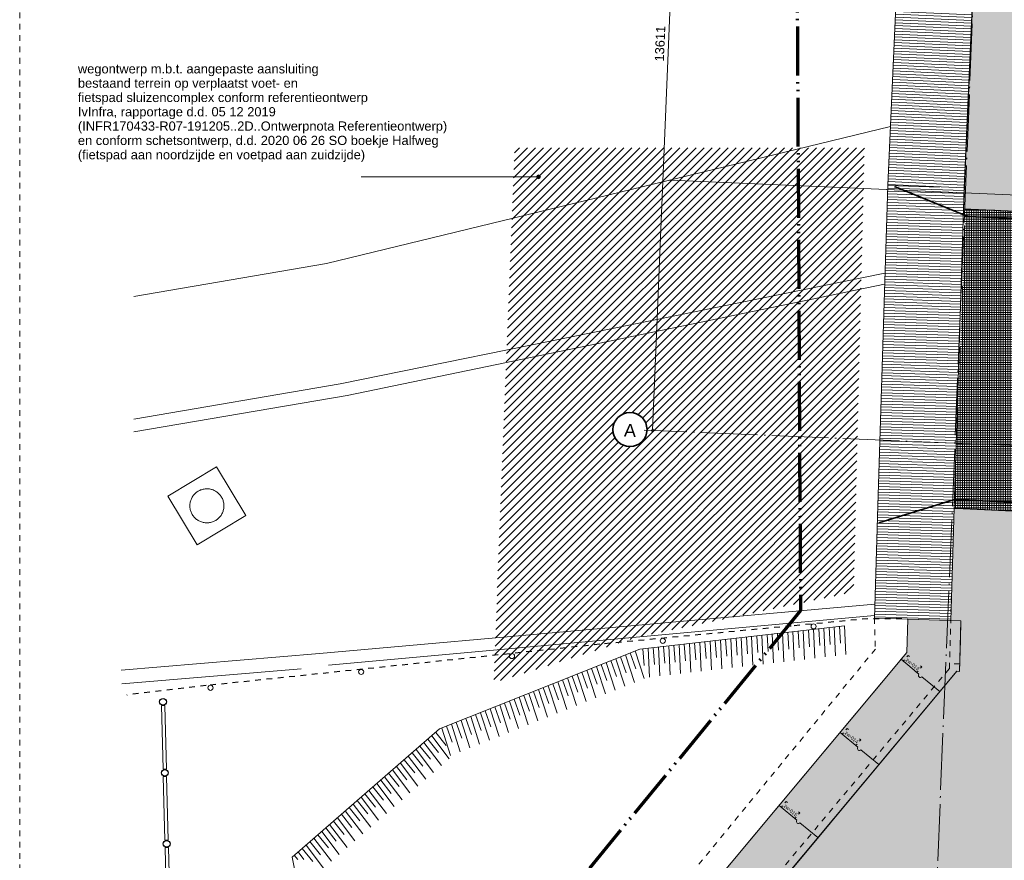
# Model space of a CAD drawing. Extents: x -294884 to 286267, y 0 to 1429765.
# Tile 7 of 99: x -62400 to -45062, y 200435 to 215232. Entities that reach past the tile are written whole.
import ezdxf

# ---------------------------------------------------------------- set-up
doc = ezdxf.new("R2010")
doc.units = 0
doc.header["$MEASUREMENT"] = 0
for name, pattern in [('DASHDOT', [1250, 1000, -112.5, 25, -112.5]), ('DASHED', [200, 100, -100]), ('DIVIDE', [1250, 862.5, -112.5, 25, -112.5, 25, -112.5])]:
    doc.linetypes.add(name, pattern=pattern)
for name, color, linetype in [('A-0030-STRAMIEN', 1, 'Continuous'), ('A-0038-STR-MAATLIJN', 1, 'Continuous'), ('A-0070-SYMBOOL', 1, 'Continuous'), ('A-0210-WAND-BU', 8, 'Continuous'), ('A-0306--', 1, 'Continuous'), ('A-0307-TEKST', 7, 'Continuous'), ('A-1100-TXT+MT-SO', 7, 'Continuous'), ('A-1130-TXT+MT-BE', 1, 'Continuous')]:
    doc.layers.add(name, color=color, linetype=linetype)
doc.dimstyles.new('@D00GM', dxfattribs={"dimtxt": 135, "dimasz": 1, "dimexe": 0.18, "dimexo": 0.0625, "dimgap": 13.5, "dimtad": 1, "dimdec": 0, "dimzin": 0, "dimdsep": 46, "dimtxsty": 'Standard', "dimblk": '^SD00____100_10', "dimcen": 0.09, "dimse1": 1, "dimse2": 1, "dimclrd": 1, "dimadec": 0, "dimazin": 0, "dimtfac": 1, "dimtdec": 4, "dimtmove": 0, "dimatfit": 3, "dimfxl": 0, "dimtolj": 1, "dimtzin": 0, "dimlwd": 13, "dimarcsym": 0})
doc.dimstyles.new('@D03ST', dxfattribs={"dimtxt": 162, "dimasz": 1, "dimexe": 0.18, "dimexo": 0.0625, "dimgap": 16.2, "dimtad": 1, "dimdec": 0, "dimzin": 0, "dimdsep": 46, "dimtxsty": 'Standard', "dimblk": '^SD03____100_10', "dimcen": 0.09, "dimse1": 1, "dimse2": 1, "dimclrd": 1, "dimadec": 0, "dimazin": 0, "dimtfac": 1, "dimtdec": 4, "dimtmove": 0, "dimatfit": 3, "dimfxl": 0, "dimtolj": 1, "dimtzin": 0, "dimlwd": 13, "dimarcsym": 0})

# ---------------------------------------------------------------- blocks, each defined once
blk = doc.blocks.new('*D')
at = {"color": 7, "linetype": 'Continuous', "lineweight": 18}
for points in [[(63166, 119959), (63144, 119983), (63120, 119961), (63142, 119937)], [(79555, 118858), (79535, 118883), (79510, 118863), (79530, 118838)], [(78980, 118574), (78960, 118599), (78934, 118579), (78955, 118554)], [(79521, 118520), (79501, 118545), (79476, 118524), (79496, 118499)], [(79521, 118520), (79501, 118545), (79476, 118524), (79496, 118499)], [(79171, 115037), (79151, 115063), (79126, 115042), (79146, 115017)], [(79171, 115037), (79151, 115063), (79126, 115042), (79146, 115017)], [(62950, 114664), (62928, 114688), (62904, 114666), (62926, 114642)], [(78450, 113301), (78429, 113326), (78404, 113305), (78425, 113280)], [(78991, 113246), (78971, 113272), (78945, 113251), (78966, 113226)], [(78991, 113246), (78971, 113272), (78945, 113251), (78966, 113226)], [(78957, 112908), (78937, 112933), (78911, 112913), (78932, 112888)], [(-122398, 58301), (-122421, 58278), (-122398, 58255), (-122375, 58278)], [(-117098, 58298), (-117121, 58275), (-117098, 58252), (-117075, 58275)], [(26619, -2093), (26642, -2070), (26619, -2047), (26596, -2070)], [(26619, -2093), (26642, -2070), (26619, -2047), (26596, -2070)], [(31919, -2093), (31942, -2070), (31919, -2047), (31896, -2070)], [(31919, -2093), (31942, -2070), (31919, -2047), (31896, -2070)], [(117098, -58298), (117121, -58275), (117098, -58252), (117075, -58275)], [(122398, -58301), (122421, -58278), (122398, -58255), (122375, -58278)]]:
    blk.add_lwpolyline(points, close=True, dxfattribs=at)
at = {"color": 1, "linetype": 'Continuous', "lineweight": 13}
for points in [[(62927, 114665), (63143, 119960)], [(63293, 119954), (62993, 119966)], [(79682, 118845), (79383, 118875)], [(79499, 118522), (79533, 118860)], [(78427, 113303), (78957, 118577)], [(79106, 118562), (78808, 118592)], [(79148, 115040), (79499, 118522)], [(79648, 118507), (79349, 118537)], [(79648, 118507), (79349, 118537)], [(78968, 113249), (79148, 115040)], [(79298, 115025), (78999, 115055)], [(79298, 115025), (78999, 115055)], [(63077, 114659), (62777, 114671)], [(78576, 113288), (78278, 113318)], [(79118, 113234), (78819, 113264)], [(79118, 113234), (78819, 113264)], [(78934, 112910), (78968, 113249)], [(79084, 112895), (78785, 112925)], [(-122398, 58428), (-122398, 58128)], [(-117098, 58275), (-122398, 58278)], [(-117098, 58425), (-117098, 58125)], [(26619, -2220), (26619, -1920)], [(26619, -2220), (26619, -1920)], [(26619, -2070), (31919, -2070)], [(26619, -2070), (31919, -2070)], [(31919, -2220), (31919, -1920)], [(31919, -2220), (31919, -1920)], [(117098, -58425), (117098, -58125)], [(122398, -58428), (122398, -58128)], [(117098, -58275), (122398, -58278)]]:
    blk.add_lwpolyline(points, dxfattribs=at)
at = {"layer": 'A-0030-STRAMIEN', "color": 1, "linetype": 'Continuous', "lineweight": 13}
for points in [[(139855, 104285), (140818, 109496)], [(140965, 109469), (140670, 109524)], [(140003, 104257), (139708, 104312)], [(150193, -2166), (150193, -1866)], [(155493, -2166), (155493, -1866)], [(150193, -2016), (155493, -2016)], [(162027, -30782), (162027, -31082)], [(167327, -30782), (167327, -31082)], [(167327, -30932), (162027, -30932)]]:
    blk.add_lwpolyline(points, dxfattribs=at)
at = {"layer": 'A-0030-STRAMIEN', "color": 7, "linetype": 'Continuous', "lineweight": 18}
for points in [[(140840, 109492), (140822, 109519), (140795, 109501), (140814, 109474)], [(139878, 104280), (139859, 104307), (139833, 104289), (139851, 104262)], [(150193, -2039), (150216, -2016), (150193, -1993), (150170, -2016)], [(155493, -2039), (155516, -2016), (155493, -1993), (155470, -2016)], [(162027, -30909), (162004, -30932), (162027, -30955), (162050, -30932)], [(167327, -30909), (167304, -30932), (167327, -30955), (167350, -30932)]]:
    blk.add_lwpolyline(points, close=True, dxfattribs=at)
at = {"layer": 'A-0038-STR-MAATLIJN', "color": 1, "linetype": 'Continuous', "lineweight": 13}
for points in [[(54211, 116191), (54774, 129790)], [(54924, 129784), (54624, 129797)], [(93531, 103792), (95230, 122696)], [(95379, 122683), (95080, 122709)], [(54361, 116185), (54061, 116197)], [(134881, 116129), (134586, 116184)], [(132939, 106441), (134733, 116156)], [(140523, 109551), (141512, 114908)], [(141660, 114881), (141365, 114935)], [(139716, 105182), (140523, 109551)], [(140670, 109524), (140375, 109578)], [(140670, 109524), (140375, 109578)], [(133086, 106414), (132791, 106468)], [(139560, 104339), (139716, 105182)], [(139863, 105155), (139568, 105209)], [(139863, 105155), (139568, 105209)], [(139708, 104312), (139413, 104366)], [(93680, 103778), (93382, 103805)], [(58982, 102621), (58994, 102921)], [(58988, 102771), (64711, 102534)], [(64705, 102384), (64717, 102684)], [(136364, 96015), (136419, 96310)], [(136392, 96163), (141960, 95134)], [(141932, 94987), (141987, 95282)], [(98404, 84548), (98430, 84847)], [(98417, 84697), (105364, 84073)], [(105351, 83924), (105378, 84222)], [(27759, -1151), (27759, -1451)], [(41370, -1148), (41370, -1448)], [(80074, -1152), (80074, -1452)], [(99055, -1148), (99055, -1448)], [(151050, -1420), (151050, -1120)], [(160941, -1420), (160941, -1120)], [(41370, -1298), (27759, -1301)], [(99055, -1298), (80074, -1302)], [(151050, -1270), (160941, -1270)], [(150193, -1866), (150193, -1566)], [(150193, -1716), (151050, -1716)], [(151050, -1866), (151050, -1566)], [(151050, -1866), (151050, -1566)], [(151050, -1716), (155493, -1716)], [(155493, -1866), (155493, -1566)], [(155493, -1866), (155493, -1566)], [(155493, -1716), (160941, -1716)], [(160941, -1866), (160941, -1566)], [(163921, -1933), (163921, -1633)], [(167496, -1933), (167496, -1633)], [(85620, -2081), (85620, -1781)], [(85620, -2081), (85620, -1781)], [(163921, -1783), (167496, -1783)], [(87964, -2761), (87964, -2461)], [(89764, -2761), (89764, -2461)], [(89764, -2761), (89764, -2461)], [(93264, -2761), (93264, -2461)], [(87964, -2611), (89764, -2611)], [(89764, -2611), (93264, -2611)], [(16419, -29459), (16419, -29759)], [(30030, -29462), (30030, -29762)], [(16419, -29609), (30030, -29612)], [(85801, -29491), (85801, -29791)], [(85801, -29641), (104781, -29645)], [(104781, -29495), (104781, -29795)], [(156589, -30203), (156589, -29903)], [(166470, -30203), (166470, -29903)], [(166470, -30053), (156589, -30053)], [(91591, -30907), (91591, -30607)], [(95091, -30907), (95091, -30607)], [(95091, -30907), (95091, -30607)], [(96891, -30907), (96891, -30607)], [(95091, -30757), (91591, -30757)], [(96891, -30757), (95091, -30757)]]:
    blk.add_lwpolyline(points, dxfattribs=at)
at = {"layer": 'A-0038-STR-MAATLIJN', "color": 7, "linetype": 'Continuous', "lineweight": 18}
for points in [[(54797, 129790), (54775, 129813), (54751, 129791), (54773, 129768)], [(95253, 122694), (95232, 122719), (95207, 122698), (95228, 122673)], [(54234, 116190), (54212, 116214), (54188, 116192), (54210, 116168)], [(134756, 116152), (134737, 116179), (134711, 116161), (134729, 116134)], [(141535, 114904), (141516, 114930), (141490, 114912), (141508, 114885)], [(140545, 109547), (140527, 109574), (140500, 109555), (140519, 109528)], [(140545, 109547), (140527, 109574), (140500, 109555), (140519, 109528)], [(132961, 106437), (132943, 106463), (132916, 106445), (132934, 106418)], [(139738, 105178), (139720, 105205), (139693, 105186), (139712, 105159)], [(139738, 105178), (139720, 105205), (139693, 105186), (139712, 105159)], [(139583, 104335), (139564, 104362), (139538, 104343), (139556, 104317)], [(93554, 103790), (93533, 103815), (93508, 103794), (93529, 103769)], [(58987, 102748), (59011, 102770), (58989, 102794), (58965, 102772)], [(64710, 102511), (64734, 102533), (64712, 102557), (64688, 102535)], [(136387, 96140), (136414, 96158), (136396, 96185), (136369, 96167)], [(141956, 95112), (141982, 95130), (141964, 95157), (141937, 95138)], [(98415, 84674), (98440, 84695), (98419, 84720), (98394, 84699)], [(105362, 84050), (105387, 84071), (105366, 84096), (105342, 84075)], [(27759, -1278), (27736, -1301), (27759, -1324), (27782, -1301)], [(41370, -1275), (41347, -1298), (41370, -1321), (41393, -1298)], [(80074, -1279), (80051, -1302), (80074, -1325), (80097, -1302)], [(99055, -1275), (99032, -1298), (99055, -1321), (99078, -1298)], [(151050, -1293), (151073, -1270), (151050, -1247), (151027, -1270)], [(160941, -1293), (160964, -1270), (160941, -1247), (160918, -1270)], [(150193, -1739), (150216, -1716), (150193, -1693), (150170, -1716)], [(151050, -1739), (151073, -1716), (151050, -1693), (151027, -1716)], [(151050, -1739), (151073, -1716), (151050, -1693), (151027, -1716)], [(155493, -1739), (155516, -1716), (155493, -1693), (155470, -1716)], [(155493, -1739), (155516, -1716), (155493, -1693), (155470, -1716)], [(160941, -1739), (160964, -1716), (160941, -1693), (160918, -1716)], [(163921, -1806), (163944, -1783), (163921, -1760), (163898, -1783)], [(167496, -1806), (167519, -1783), (167496, -1760), (167473, -1783)], [(85620, -1954), (85643, -1931), (85620, -1908), (85597, -1931)], [(85620, -1954), (85643, -1931), (85620, -1908), (85597, -1931)], [(87964, -2634), (87987, -2611), (87964, -2588), (87941, -2611)], [(89764, -2634), (89787, -2611), (89764, -2588), (89741, -2611)], [(89764, -2634), (89787, -2611), (89764, -2588), (89741, -2611)], [(93264, -2634), (93287, -2611), (93264, -2588), (93241, -2611)], [(16419, -29586), (16442, -29609), (16419, -29632), (16396, -29609)], [(30030, -29589), (30053, -29612), (30030, -29635), (30007, -29612)], [(85801, -29618), (85824, -29641), (85801, -29664), (85778, -29641)], [(104781, -29622), (104804, -29645), (104781, -29668), (104758, -29645)], [(156589, -30076), (156566, -30053), (156589, -30030), (156612, -30053)], [(166470, -30076), (166447, -30053), (166470, -30030), (166492, -30053)], [(91591, -30780), (91568, -30757), (91591, -30734), (91614, -30757)], [(95091, -30780), (95068, -30757), (95091, -30734), (95114, -30757)], [(95091, -30780), (95068, -30757), (95091, -30734), (95114, -30757)], [(96891, -30780), (96868, -30757), (96891, -30734), (96914, -30757)]]:
    blk.add_lwpolyline(points, close=True, dxfattribs=at)
at = {"layer": 'A-0038-STR-MAATLIJN', "color": 1, "linetype": 'Continuous'}
blk.add_point((85620, -1931), dxfattribs=at)
at = {"layer": 'A-1130-TXT+MT-BE', "color": 1, "linetype": 'Continuous', "lineweight": 13}
for points in [[(62774, 119975), (63160, 129448)], [(63310, 129442), (63010, 129455)], [(62604, 115818), (62774, 119975)], [(62923, 119969), (62624, 119981)], [(62923, 119969), (62624, 119981)], [(62754, 115812), (62454, 115824)], [(62754, 115812), (62454, 115824)], [(62558, 114679), (62604, 115818)], [(62708, 114673), (62408, 114685)], [(-131879, 58064), (-131879, 57764)], [(-122398, 57908), (-131879, 57914)], [(-122398, 58058), (-122398, 57758)], [(-122398, 58058), (-122398, 57758)], [(-118237, 58056), (-118237, 57756)], [(-118237, 58056), (-118237, 57756)], [(-117097, 58055), (-117097, 57755)], [(-118237, 57906), (-122398, 57908)], [(-117097, 57905), (-118237, 57906)], [(26618, -1850), (26618, -1550)], [(27759, -1850), (27759, -1550)], [(27759, -1850), (27759, -1550)], [(31919, -1850), (31919, -1550)], [(31919, -1850), (31919, -1550)], [(41400, -1850), (41400, -1550)], [(26618, -1700), (27759, -1700)], [(27759, -1700), (31919, -1700)], [(31919, -1700), (41400, -1700)], [(25452, -30820), (25452, -30520)], [(25452, -30670), (30752, -30670)], [(30752, -30820), (30752, -30520)], [(71110, -33871), (70810, -33871)], [(70960, -34871), (70960, -33871)], [(115190, -33871), (114890, -33871)], [(115040, -34871), (115040, -33871)], [(71110, -34871), (70810, -34871)], [(115190, -34871), (114890, -34871)], [(117097, -58055), (117097, -57755)], [(117097, -57905), (118237, -57906)], [(118237, -58056), (118237, -57756)], [(118237, -58056), (118237, -57756)], [(118237, -57906), (122398, -57908)], [(122398, -58058), (122398, -57758)], [(122398, -58058), (122398, -57758)], [(122398, -57908), (131879, -57914)], [(131879, -58064), (131879, -57764)]]:
    blk.add_lwpolyline(points, dxfattribs=at)
at = {"layer": 'A-1130-TXT+MT-BE', "color": 7, "linetype": 'Continuous', "lineweight": 18}
for points in [[(63183, 129448), (63161, 129471), (63137, 129449), (63159, 129426)], [(62797, 119974), (62774, 119998), (62751, 119976), (62773, 119952)], [(62797, 119974), (62774, 119998), (62751, 119976), (62773, 119952)], [(62627, 115817), (62605, 115841), (62581, 115819), (62603, 115795)], [(62627, 115817), (62605, 115841), (62581, 115819), (62603, 115795)], [(62581, 114678), (62559, 114702), (62535, 114680), (62557, 114656)], [(-131879, 57937), (-131902, 57914), (-131879, 57891), (-131856, 57914)], [(-122398, 57931), (-122421, 57908), (-122398, 57885), (-122375, 57908)], [(-122398, 57931), (-122421, 57908), (-122398, 57885), (-122375, 57908)], [(-118237, 57929), (-118260, 57906), (-118237, 57883), (-118214, 57906)], [(-118237, 57929), (-118260, 57906), (-118237, 57883), (-118214, 57906)], [(-117097, 57928), (-117120, 57905), (-117097, 57882), (-117074, 57905)], [(26618, -1723), (26641, -1700), (26618, -1677), (26595, -1700)], [(27759, -1723), (27782, -1700), (27759, -1677), (27736, -1700)], [(27759, -1723), (27782, -1700), (27759, -1677), (27736, -1700)], [(31919, -1723), (31942, -1700), (31919, -1677), (31896, -1700)], [(31919, -1723), (31942, -1700), (31919, -1677), (31896, -1700)], [(41400, -1723), (41423, -1700), (41400, -1677), (41377, -1700)], [(25452, -30693), (25475, -30670), (25452, -30647), (25429, -30670)], [(30752, -30693), (30775, -30670), (30752, -30647), (30729, -30670)], [(70982, -33871), (70960, -33848), (70937, -33871), (70960, -33894)], [(115063, -33871), (115040, -33848), (115017, -33871), (115040, -33894)], [(70982, -34871), (70960, -34848), (70937, -34871), (70960, -34894)], [(115063, -34871), (115040, -34848), (115017, -34871), (115040, -34894)], [(117097, -57928), (117120, -57905), (117097, -57882), (117074, -57905)], [(118237, -57929), (118260, -57906), (118237, -57883), (118214, -57906)], [(118237, -57929), (118260, -57906), (118237, -57883), (118214, -57906)], [(122398, -57931), (122421, -57908), (122398, -57885), (122375, -57908)], [(122398, -57931), (122421, -57908), (122398, -57885), (122375, -57908)], [(131879, -57937), (131902, -57914), (131879, -57891), (131856, -57914)]]:
    blk.add_lwpolyline(points, close=True, dxfattribs=at)
at = {"color": 7, "linetype": 'Continuous', "char_height": 135, "attachment_point": 7, "line_spacing_factor": 0.933333}
for s, insert, rotation in [('{\\fArial|b0|i0|c12|p0;340}', (79443, 118543), 84.2582), ('{\\fArial|b0|i0|c12|p0;5300}', (62969, 117109), 87.6654), ('{\\fArial|b0|i0|c12|p0;3500}', (79246, 116581), 84.2577), ('{\\fArial|b0|i0|c12|p0;5300}', (78614, 115740), 84.2577), ('{\\fArial|b0|i0|c12|p0;1800}', (78980, 113945), 84.2577), ('{\\fArial|b0|i0|c12|p0;340}', (78879, 112931), 84.2582), ('{\\fArial|b0|i0|c12|p0;5300}', (-119954, 58369), 359.9654), ('{\\fArial|b0|i0|c12|p0;5300}', (119541, -58219), 359.9654)]:
    blk.add_mtext(s, dxfattribs=dict(at, insert=insert, rotation=rotation))
at = {"color": 7, "linetype": 'Continuous', "insert": (29063, -2013), "char_height": 135, "attachment_point": 7, "line_spacing_factor": 0.933333}
blk.add_mtext('{\\fArial|b0|i0|c12|p0;5300}', dxfattribs=at)
blk.add_mtext('{\\fArial|b0|i0|c12|p0;5300}', dxfattribs=at)
at = {"layer": 'A-0030-STRAMIEN', "color": 7, "linetype": 'Continuous', "insert": (140224, 106660), "char_height": 162, "attachment_point": 7, "rotation": 79.5354, "line_spacing_factor": 0.933333}
blk.add_mtext('{\\fArial|b0|i0|c12|p0;5300}', dxfattribs=at)
at = {"layer": 'A-0030-STRAMIEN', "color": 7, "linetype": 'Continuous', "char_height": 162, "attachment_point": 7, "line_spacing_factor": 0.933333}
for insert in [(152596, -1947), (164429, -30821)]:
    blk.add_mtext('{\\fArial|b0|i0|c12|p0;5300}', dxfattribs=dict(at, insert=insert))
at = {"layer": 'A-0038-STR-MAATLIJN', "color": 7, "linetype": 'Continuous', "char_height": 162, "attachment_point": 7, "line_spacing_factor": 0.933333}
for s, insert, rotation in [('{\\fArial|b0|i0|c12|p0;13611}', (54411, 122684), 87.6307), ('{\\fArial|b0|i0|c12|p0;18980}', (94284, 112942), 84.865), ('{\\fArial|b0|i0|c12|p0;5448}', (140905, 111999), 79.5354), ('{\\fArial|b0|i0|c12|p0;9880}', (133723, 111068), 79.535), ('{\\fArial|b0|i0|c12|p0;4443}', (140007, 107136), 79.5354), ('{\\fArial|b0|i0|c12|p0;857}', (139536, 104591), 79.5354), ('{\\fArial|b0|i0|c12|p0;5728}', (61605, 102732), 357.6307), ('{\\fArial|b0|i0|c12|p0;5662}', (138945, 95761), 349.535), ('{\\fArial|b0|i0|c12|p0;6975}', (101650, 84476), 354.865), ('{\\fArial|b0|i0|c12|p0;13611}', (34255, -1189), 0.011), ('{\\fArial|b0|i0|c12|p0;18980}', (89255, -1189), 0.011), ('{\\fArial|b0|i0|c12|p0;9890}', (155748, -1201), 0), ('{\\fArial|b0|i0|c12|p0;13611}', (22915, -29499), 359.989), ('{\\fArial|b0|i0|c12|p0;18980}', (94982, -29532), 359.989), ('{\\fArial|b0|i0|c12|p0;9880}', (161282, -29984), 360)]:
    blk.add_mtext(s, dxfattribs=dict(at, insert=insert, rotation=rotation))
for s, insert in [('{\\fArial|b0|i0|c12|p0;857}', (150436, -1647)), ('{\\fArial|b0|i0|c12|p0;4443}', (153024, -1647)), ('{\\fArial|b0|i0|c12|p0;5448}', (157970, -1647)), ('{\\fArial|b0|i0|c12|p0;3575}', (165461, -1714)), ('{\\fArial|b0|i0|c12|p0;1800}', (88617, -2542)), ('{\\fArial|b0|i0|c12|p0;3500}', (91267, -2542)), ('{\\fArial|b0|i0|c12|p0;3500}', (93094, -30688)), ('{\\fArial|b0|i0|c12|p0;1800}', (95744, -30688))]:
    blk.add_mtext(s, dxfattribs=dict(at, insert=insert))
at = {"layer": 'A-1130-TXT+MT-BE', "color": 7, "linetype": 'Continuous', "char_height": 135, "attachment_point": 7, "line_spacing_factor": 0.933333}
for s, insert, rotation in [('{\\fArial|b0|i0|c12|p0;9481}', (62901, 124508), 87.6653), ('{\\fArial|b0|i0|c12|p0;4160}', (62623, 117693), 87.6653), ('{\\fArial|b0|i0|c12|p0;1140}', (62515, 115045), 87.6653), ('{\\fArial|b0|i0|c12|p0;9481}', (-127344, 58004), 359.9653), ('{\\fArial|b0|i0|c12|p0;4160}', (-120524, 58000), 359.9653), ('{\\fArial|b0|i0|c12|p0;1140}', (-117873, 57998), 359.9653), ('{\\fArial|b0|i0|c12|p0;1140}', (26982, -1643), 360), ('{\\fArial|b0|i0|c12|p0;4160}', (29633, -1643), 360), ('{\\fArial|b0|i0|c12|p0;9481}', (36454, -1643), 360), ('{\\fArial|b0|i0|c12|p0;1000}', (70902, -34578), 90), ('{\\fArial|b0|i0|c12|p0;1000}', (114982, -34578), 90), ('{\\fArial|b0|i0|c12|p0;1140}', (117461, -57848), 359.9654), ('{\\fArial|b0|i0|c12|p0;4160}', (120111, -57849), 359.9654), ('{\\fArial|b0|i0|c12|p0;9481}', (126932, -57853), 359.9654)]:
    blk.add_mtext(s, dxfattribs=dict(at, insert=insert, rotation=rotation))
at = {"layer": 'A-1130-TXT+MT-BE', "color": 7, "linetype": 'Continuous', "insert": (27896, -30612), "char_height": 135, "attachment_point": 7, "line_spacing_factor": 0.933333}
blk.add_mtext('{\\fArial|b0|i0|c12|p0;5300}', dxfattribs=at)
blk = doc.blocks.new('^SD03____100_10')
at = {"layer": 'A-0038-STR-MAATLIJN', "color": 7, "linetype": 'Continuous', "lineweight": 18}
blk.add_lwpolyline([(0, -23), (23, 0), (0, 23), (-23, 0)], close=True, dxfattribs=at)
at = {"layer": 'A-0038-STR-MAATLIJN', "color": 1, "linetype": 'Continuous', "lineweight": 13}
blk.add_lwpolyline([(0, -150), (0, 150)], dxfattribs=at)
blk = doc.blocks.new('^SD00____100_10')
at = {"layer": 'A-1130-TXT+MT-BE', "color": 7, "linetype": 'Continuous', "lineweight": 18}
blk.add_lwpolyline([(0, -23), (23, 0), (0, 23), (-23, 0)], close=True, dxfattribs=at)
at = {"layer": 'A-1130-TXT+MT-BE', "color": 1, "linetype": 'Continuous', "lineweight": 13}
blk.add_lwpolyline([(0, -150), (0, 150)], dxfattribs=at)
blk = doc.blocks.new('M-NIEUW_10')
at = {"linetype": 'Continuous', "lineweight": 5}
for color, points in [(111, [(60070.5, 128854.7), (62513.5, 128703.1), (65788.8, 128498.1), (65459.2, 119838.4), (59682.2, 120095.8)]), (111, [(43065, 90595.2), (43065, 93287), (45074.1, 94460), (47050, 94820), (48805, 97610), (49550, 99100), (49650, 99300), (50100, 99800), (50650, 100700), (51300, 101200), (51750, 102100), (52500, 102850), (52700, 103350), (53200, 103900), (53950, 104950), (54750, 105700), (55150, 106650), (59564.9, 111953.1), (59615, 111952), (59630.4, 112498), (59640.3, 112839), (59459.3, 112844.6), (59519.3, 114827), (65260.2, 114555.7), (65204.9, 113169.3), (65184.6, 112719), (64997.8, 112724.3), (64972.5, 111837.3), (65022.8, 111836.2), (69463.3, 106118.8), (72496.4, 102213.7), (73883.9, 100446.6), (74300, 99300), (75250, 97900), (76585.3, 96850), (77600, 95700), (78350, 94850), (78650, 93950), (79450, 93250), (79900, 92450), (80400, 91850), (80400, 91250), (80950, 90350), (80983.8, 89988.3), (80983.8, 88830), (81140, 87100), (80920, 83520), (80357, 80160)]), (8, [(49822.8, 101672.9), (58688, 112285.3), (58703.8, 112868), (59640.3, 112839), (59630.4, 112498), (59615, 111952), (59564.9, 111953.1), (50367.4, 100942.9), (48086.8, 99959.9), (47736.1, 100773.5)])]:
    blk.add_hatch(color=color, dxfattribs=at).paths.add_polyline_path(points, flags=0)
at = {"linetype": 'Continuous', "lineweight": 13}
h = blk.add_hatch(dxfattribs=at)
h.set_pattern_fill('arcering', color=1, style=0, pattern_type=0)
h.set_pattern_definition([(45, (0, 0), (-70.71068, 70.71068), [])])
h.paths.add_polyline_path([(52690, 121168.8), (57940, 121168.8), (57750, 113348.8), (53962.7, 112558.8), (51410, 111748.8), (51780, 121168.8)], flags=0)
at = {"linetype": 'Continuous', "lineweight": 5}
h = blk.add_hatch(dxfattribs=at)
h.set_pattern_fill('_rooster', color=9, style=0, pattern_type=0)
h.set_pattern_definition([(90, (0, 0), (-40, 2e-15), []), (0, (0, 0), (0, 40), [])])
h.paths.add_polyline_path([(59519.3, 114827), (59715.9, 120094.3), (65453.5, 119838.7), (65263.2, 114555.6)], flags=0)
at = {"layer": 'A-0210-WAND-BU', "linetype": 'Continuous', "lineweight": 5}
h = blk.add_hatch(dxfattribs=at)
h.set_pattern_fill('_test', color=8, style=0, pattern_type=0)
h.set_pattern_definition([(177.4352, (59789.805, 122558.734), (-2.23746, -49.9499), [])])
h.paths.add_polyline_path([(59695.8, 120460.8), (58353.5, 120511.9), (58712.6, 128528.9), (60054.5, 128468.8)], flags=0)
h = blk.add_hatch(dxfattribs=at)
h.set_pattern_fill('_test', color=8, style=0, pattern_type=0)
h.set_pattern_definition([(178.2051, (59585.06, 116925.96), (-1.5661, -49.9755), [])])
h.paths.add_polyline_path([(59519.3, 114827), (58176.6, 114868.4), (58353.5, 120511.9), (59695.8, 120460.8)], flags=0)
h = blk.add_hatch(dxfattribs=at)
h.set_pattern_fill('_test', color=8, style=0, pattern_type=0)
h.set_pattern_definition([(178.2661, (59522.816, 114943.67), (-1.5129, -49.9771), [])])
h.paths.add_polyline_path([(59459.3, 112844.6), (58116.6, 112885.3), (58176.6, 114868.4), (59519.3, 114827)], flags=0)
at = {"color": 7, "linetype": 'DASHED', "lineweight": 0}
blk.add_lwpolyline([(43065, 79449), (43065, 152599), (167865, 152599), (167865, 79449)], close=True, dxfattribs=at)
at = {"color": 1, "linetype": 'DIVIDE', "lineweight": 70}
blk.add_lwpolyline([(46390.7, 100305.9), (50442.1, 98721.3), (72392.4, 92637.8), (77830.2, 91130.7), (78466.9, 91281.4), (118511.6, 84729.6), (161894.4, 81134.1), (145295.8, 99667.1), (151034, 122576.9), (157878.9, 128459.7), (160422, 139922.3), (159403.2, 149352.2), (99198.7, 139182.7), (99843.2, 135366.9), (56711.1, 132050.5), (56814.7, 113020.6)], close=True, dxfattribs=at)
at = {"color": 7, "linetype": 'Continuous', "lineweight": 18}
for points in [[(59695.8, 120460.8), (60086, 129202.6)], [(59459.3, 112844.6), (58116.8, 112890.5)], [(47736.1, 100773.5), (48086.8, 99959.9), (50367.4, 100942.9), (59564.9, 111953.1), (59615, 111952), (59640.3, 112839), (58703.8, 112868), (58688, 112285.3), (58586.3, 112163.6)], [(59640.3, 112839), (59615, 111952)], [(58586.3, 112163.6), (58540.5, 112108.8), (49822.8, 101672.9), (47736.1, 100773.5)]]:
    blk.add_lwpolyline(points, dxfattribs=at)
at = {"color": 111, "linetype": 'Continuous', "lineweight": 13}
blk.add_lwpolyline([(59682.2, 120095.8), (65459.2, 119838.4), (65788.8, 128498.1), (62513.5, 128703.1), (60070.5, 128854.7)], close=True, dxfattribs=at)
at = {"color": 11, "linetype": 'Continuous', "lineweight": 9}
for points in [[(45074.1, 118550), (48469.5, 119130.6), (58401.9, 121542.3)], [(45074.1, 116165.8), (48834.3, 116808.8), (58294.6, 118766.6)], [(58124.2, 113137.4), (48343.2, 112265), (44850, 111971.8)]]:
    blk.add_lwpolyline(points, dxfattribs=at)
at = {"color": 8, "linetype": 'Continuous', "lineweight": 5}
blk.add_lwpolyline([(111133.8, 118246.7, -0.0093167), (97981.6, 118728.8), (54516, 120598.8)], format="xyb", dxfattribs=at)
for points in [[(54516, 120598.8), (59694.6, 120376)], [(45074.1, 116391.7), (48709.6, 117013.4), (58300.5, 118960.7)], [(58118.2, 112937), (48504.1, 112061.9)], [(48022.3, 111997.8), (44862.2, 111730.2)]]:
    blk.add_lwpolyline(points, dxfattribs=at)
at = {"color": 4, "linetype": 'Continuous', "lineweight": 35}
for points in [[(58470.3, 120486.1), (59759.5, 119958.5), (65501.6, 119714.6), (66804.7, 120137)], [(58195.1, 114566.5), (59526.4, 114976.7), (65267.2, 114705.4), (66553.7, 114156.9)]]:
    blk.add_lwpolyline(points, dxfattribs=at)
at = {"color": 5, "linetype": 'Continuous', "lineweight": 25}
for points in [[(59682.2, 120095.8), (65470.8, 119837.9)], [(59519.3, 114827), (59553, 114825.4), (65260.2, 114555.7)]]:
    blk.add_lwpolyline(points, dxfattribs=at)
at = {"color": 9, "linetype": 'Continuous', "lineweight": 13}
for points in [[(46531.1, 115552.2), (45674.9, 115035.6)], [(47047.8, 114696.1), (46531.1, 115552.2)], [(45674.9, 115035.6), (46191.6, 114179.4)], [(46191.6, 114179.4), (47047.8, 114696.1)], [(45794.8, 103322.6), (46979.1, 102756.9), (47698.2, 103190.9), (48609.5, 104890.3), (47863.4, 108678.7), (50460.4, 110938.1), (53986.2, 112344), (57590.7, 112755.1)], [(57157.6, 112405.6), (57135.6, 112703.2)], [(57226.5, 112713.5), (57251.5, 112205)], [(57339.7, 112426.3), (57317.9, 112724)], [(57408.6, 112734.3), (57433.5, 112225.8)], [(57521.8, 112447.1), (57500, 112744.8)], [(57590.7, 112755.1), (57615.6, 112246.5)], [(55587.4, 112526.6), (55612.4, 112018.1)], [(55700.7, 112239.5), (55679, 112537.1)], [(55769.6, 112547.3), (55794.6, 112038.8)], [(55882.7, 112260.2), (55861.1, 112557.9)], [(55951.7, 112568.1), (55976.6, 112059.6)], [(56064.8, 112281), (56043.1, 112578.7)], [(56133.7, 112588.9), (56158.6, 112080.3)], [(56247.1, 112301.8), (56225.2, 112599.4)], [(56315.9, 112609.6), (56340.9, 112101.1)], [(56429.1, 112322.5), (56407.3, 112620.2)], [(56498, 112630.4), (56523, 112121.9)], [(56611.1, 112343.3), (56589.4, 112641)], [(56680.2, 112651.2), (56705.1, 112142.6)], [(56793.3, 112364), (56771.5, 112661.6)], [(56862.3, 112672), (56887.1, 112163.4)], [(56975.4, 112384.8), (56953.6, 112682.4)], [(57044.2, 112692.7), (57069.2, 112184.2)], [(54130.7, 112360.4), (54155.6, 111851.8)], [(54243.8, 112073.2), (54222, 112370.8)], [(54312.8, 112381.2), (54337.7, 111872.6)], [(54425.9, 112094), (54404.1, 112391.6)], [(54494.8, 112401.9), (54519.7, 111893.4)], [(54608.1, 112114.9), (54586.2, 112412.4)], [(54677, 112422.7), (54702, 111914.2)], [(54790.2, 112135.5), (54768.4, 112433.3)], [(54859.1, 112443.5), (54884.1, 111935)], [(54972.3, 112156.3), (54950.5, 112454.1)], [(55041.2, 112464.3), (55066.1, 111955.7)], [(55154.3, 112177.2), (55132.6, 112474.9)], [(55223.3, 112485.2), (55248.2, 111976.7)], [(55336.4, 112198), (55314.7, 112495.6)], [(55405.4, 112505.9), (55430.3, 111997.3)], [(55518.6, 112218.7), (55496.7, 112516.3)], [(53745.6, 111927.1), (53646.4, 112208.6)], [(53731.2, 112242.3), (53888.9, 111758.3)], [(53915.8, 111995), (53816.6, 112276.5)], [(53901.4, 112310.3), (54059, 111826.1)], [(54061.6, 112052.5), (54039.9, 112350.2)], [(53220.4, 112038.7), (53378.1, 111554.5)], [(53405, 111791.4), (53305.7, 112072.7)], [(53390.6, 112106.5), (53548.3, 111622.4)], [(53575.4, 111859.3), (53476, 112140.6)], [(53560.9, 112174.4), (53718.7, 111690.4)], [(52709.7, 111835), (52867.4, 111350.9)], [(52894.3, 111587.8), (52795.1, 111869.2)], [(52879.9, 111902.9), (53037.6, 111418.8)], [(53064.5, 111655.6), (52965.3, 111937.1)], [(53050.2, 111970.8), (53207.8, 111486.6)], [(53234.8, 111723.4), (53135.5, 112004.8)], [(52383.5, 111384), (52284.4, 111665.6)], [(52369.1, 111699.2), (52526.8, 111215.1)], [(52553.7, 111451.9), (52454.6, 111733.5)], [(52539.3, 111767.1), (52697, 111282.9)], [(52724.1, 111519.9), (52624.8, 111801.2)], [(51858.4, 111495.6), (52016.1, 111011.5)], [(52043, 111248.3), (51943.7, 111529.7)], [(52028.6, 111563.4), (52186.3, 111079.4)], [(52213.3, 111316.2), (52114.1, 111597.6)], [(52198.9, 111631.3), (52356.6, 111147.2)], [(51532.4, 111044.5), (51433.1, 111326.1)], [(51517.9, 111359.8), (51675.5, 110875.7)], [(51702.5, 111112.5), (51603.3, 111394)], [(51688.1, 111427.8), (51845.8, 110943.7)], [(51872.7, 111180.4), (51773.6, 111461.9)], [(51007.1, 111156), (51164.8, 110672)], [(51191.9, 110908.9), (51092.5, 111190.2)], [(51177.5, 111224), (51335.2, 110739.9)], [(51362.2, 110976.6), (51262.9, 111258.2)], [(51347.7, 111291.9), (51505.4, 110807.9)], [(50681, 110705.1), (50581.8, 110986.6)], [(50666.7, 111020.3), (50824.3, 110536.2)], [(50851.3, 110773), (50752, 111054.4)], [(50836.9, 111088.2), (50994.6, 110604.1)], [(51021.5, 110840.9), (50922.2, 111122.3)], [(50321.6, 110817.4), (50629.8, 110412.2)], [(50577.4, 110644.6), (50391, 110877.7)], [(50496.4, 110952.5), (50654.1, 110468.4)], [(50300.6, 110404.4), (50114.1, 110637.3)], [(50183.2, 110697.2), (50491.5, 110292)], [(50439.1, 110524.4), (50252.6, 110757.6)], [(49906.4, 110456.9), (50214.6, 110051.6)], [(50162.1, 110284.1), (49975.7, 110517.2)], [(50044.7, 110576.9), (50353, 110171.8)], [(49885.2, 110043.8), (49698.9, 110277)], [(49768, 110336.8), (50076.2, 109931.5)], [(50023.7, 110164), (49837.4, 110397)], [(49746.9, 109923.8), (49560.5, 110156.8)], [(49629.5, 110216.6), (49937.7, 109811.4)], [(49352.6, 109976.3), (49660.9, 109571)], [(49608.5, 109803.6), (49422.1, 110036.7)], [(49491.1, 110096.5), (49799.4, 109691.3)], [(49331.6, 109563.2), (49145.3, 109796.5)], [(49214.2, 109856.1), (49522.5, 109451)], [(49470, 109683.4), (49283.6, 109916.7)], [(48937.4, 109615.9), (49245.6, 109210.7)], [(49193.1, 109443.2), (49006.9, 109676.3)], [(49075.9, 109736), (49384.1, 109330.8)], [(48916.2, 109202.9), (48730, 109436)], [(48799, 109495.8), (49107.2, 109090.5)], [(49054.8, 109323), (48868.4, 109556.1)], [(48522.2, 109255.5), (48830.4, 108850.2)], [(48777.9, 109082.7), (48591.5, 109315.9)], [(48660.5, 109375.7), (48968.8, 108970.5)], [(48501.2, 108842.4), (48314.8, 109075.6)], [(48383.8, 109135.4), (48692, 108730.2)], [(48639.6, 108962.6), (48453.2, 109195.7)], [(48106.9, 108894.9), (48415.1, 108489.8)], [(48362.7, 108722.4), (48176.3, 108955.3)], [(48245.4, 109015.2), (48553.6, 108610)], [(47961.6, 108637.3), (47899.5, 108715)], [(47968.5, 108774.9), (48071.2, 108639.8)], [(48224.2, 108602.1), (48037.9, 108835.2)]]:
    blk.add_lwpolyline(points, dxfattribs=at)
blk.add_lwpolyline([(46618.2, 115020.8), (46609.4, 115034.5), (46600, 115047.7), (46589.8, 115060.3), (46578.9, 115072.4), (46567.4, 115083.9), (46555.3, 115094.7), (46542.6, 115104.9), (46529.4, 115114.4), (46515.7, 115123.1), (46501.5, 115131.1), (46487, 115138.3), (46472, 115144.7), (46456.8, 115150.2), (46441.2, 115155), (46425.5, 115158.9), (46409.5, 115161.9), (46393.4, 115164.1), (46377.2, 115165.4), (46361, 115165.8), (46344.7, 115165.4), (46328.5, 115164), (46312.5, 115161.8), (46296.5, 115158.8), (46280.7, 115154.8), (46265.2, 115150), (46249.9, 115144.4), (46235, 115137.9), (46220.5, 115130.7), (46206.4, 115122.7), (46192.7, 115113.9), (46179.5, 115104.4), (46166.8, 115094.2), (46154.8, 115083.4), (46143.3, 115071.8), (46132.5, 115059.8), (46122.3, 115047.1), (46112.8, 115033.9), (46104.1, 115020.2), (46096.1, 115006), (46088.9, 114991.4), (46082.5, 114976.5), (46076.9, 114961.2), (46072.2, 114945.7), (46068.3, 114929.9), (46065.3, 114914), (46063.1, 114897.9), (46061.8, 114881.7), (46061.4, 114865.4), (46061.8, 114849.2), (46063.2, 114833), (46065.4, 114816.9), (46068.5, 114800.9), (46072.4, 114785.2), (46077.2, 114769.7), (46082.8, 114754.4), (46089.2, 114739.5), (46096.5, 114725), (46104.5, 114710.8), (46113.3, 114697.1), (46122.8, 114683.9), (46133, 114671.3), (46143.9, 114659.2), (46155.3, 114647.8), (46167.5, 114636.9), (46180.1, 114626.8), (46193.4, 114617.3), (46207, 114608.5), (46221.2, 114600.6), (46235.7, 114593.4), (46250.7, 114587), (46266, 114581.4), (46281.5, 114576.7), (46297.3, 114572.7), (46313.2, 114569.7), (46329.3, 114567.5), (46345.5, 114566.2), (46361.8, 114565.8), (46378, 114566.3), (46394.2, 114567.6), (46410.3, 114569.9), (46426.3, 114572.9), (46442, 114576.9), (46457.5, 114581.6), (46472.8, 114587.3), (46487.7, 114593.7), (46502.2, 114600.9), (46516.4, 114609), (46530.1, 114617.7), (46543.2, 114627.2), (46555.9, 114637.4), (46568, 114648.3), (46579.4, 114659.8), (46590.3, 114671.9), (46600.4, 114684.6), (46609.9, 114697.8), (46618.6, 114711.5), (46626.6, 114725.7), (46633.8, 114740.2), (46640.2, 114755.2), (46645.8, 114770.4), (46650.5, 114785.9), (46654.4, 114801.7), (46657.5, 114817.7), (46659.7, 114833.8), (46660.9, 114850), (46661.4, 114866.2), (46660.9, 114882.5), (46659.6, 114898.7), (46657.3, 114914.8), (46654.3, 114930.7), (46650.3, 114946.5), (46645.5, 114962), (46639.9, 114977.2), (46633.5, 114992.1), (46626.2, 115006.7)], close=True, dxfattribs=at)
at = {"color": 111, "linetype": 'Continuous', "lineweight": 13}
blk.add_lwpolyline([(55150, 106650), (59564.9, 111953.1), (59615, 111952), (59630.4, 112498), (59640.3, 112839), (59459.3, 112844.6), (59519.3, 114827), (65260.2, 114555.7), (65204.9, 113169.3), (65184.6, 112719), (64997.8, 112724.3), (64972.5, 111837.3), (65022.8, 111836.2), (69463.3, 106118.8)], dxfattribs=at)
at = {"color": 1, "linetype": 'DASHED', "lineweight": 13}
for points in [[(59436.2, 112001.8), (59475.7, 113388.8)], [(58116.8, 112890.5), (58133.5, 112342.8), (49192.1, 101449.5), (48246.2, 101041.8), (47705.5, 100808.8)], [(59618.8, 112081.9), (59439.6, 112087)], [(59436.2, 112001.8), (50287.5, 101050), (48035.4, 100079.3)]]:
    blk.add_lwpolyline(points, dxfattribs=at)
at = {"color": 5, "linetype": 'DASHED', "lineweight": 25}
blk.add_lwpolyline([(58601.3, 112878.7), (58000, 112878.7), (56650, 112750), (53279.4, 112428.7), (46350, 111700), (44950, 111535.4)], dxfattribs=at)
at = {"color": 8, "linetype": 'Continuous', "lineweight": 13}
blk.add_lwpolyline([(47736.1, 100773.5), (48086.8, 99959.9), (50367.4, 100942.9), (59564.9, 111953.1), (59615, 111952), (59630.4, 112498), (59640.3, 112839), (58703.8, 112868), (58688, 112285.3), (49822.8, 101672.9)], close=True, dxfattribs=at)
at = {"color": 1, "linetype": 'Continuous', "lineweight": 13}
for points in [[(58586.3, 112163.6), (58899.3, 111901.9, 0.999686), (58953.1, 111857.1), (59266.1, 111595.5)], [(57512.4, 110878.1), (57825.4, 110616.5, 0.999686), (57879.3, 110571.6), (58192.3, 110310)], [(56438.6, 109592.6), (56751.6, 109331, 0.999686), (56805.4, 109286.1), (57118.5, 109024.5)]]:
    blk.add_lwpolyline(points, format="xyb", dxfattribs=at)
at = {"color": 7, "linetype": 'Continuous', "lineweight": 18}
for points in [[(45589.7, 110227.4), (45649.7, 110228.9), (45621.2, 111353.5), (45561.2, 111352)], [(45621.4, 108977.4), (45681.4, 108978.9), (45652.9, 110103.5), (45592.9, 110102)], [(45653.1, 107727.4), (45713.1, 107728.9), (45684.6, 108853.5), (45624.6, 108852)]]:
    blk.add_lwpolyline(points, close=True, dxfattribs=at)
at = {"color": 1, "linetype": 'Continuous', "lineweight": 13}
for centre in [(57045.5, 112742.5), (54389.8, 112489.4), (51734, 112221), (49078.3, 111941.7), (46424.6, 111662.6)]:
    blk.add_circle(centre, 45, dxfattribs=at)
at = {"color": 5, "linetype": 'Continuous', "lineweight": 25}
for centre in [(45589.5, 111415.4), (45621.2, 110165.4), (45652.9, 108915.4)]:
    blk.add_circle(centre, 60, dxfattribs=at)
at = {"layer": 'A-0030-STRAMIEN', "color": 1, "linetype": 'DASHDOT', "lineweight": 13}
for points in [[(58971.6, 102371.1), (60138.4, 130569.4)], [(53811.6, 116207.5), (66751.8, 115672.1)]]:
    blk.add_lwpolyline(points, dxfattribs=at)
at = {"layer": 'A-0070-SYMBOOL', "color": 7, "linetype": 'Continuous', "lineweight": 18}
for points in [[(52165, 120658.8), (52175.3, 120634), (52200, 120623.8), (52224.7, 120634), (52235, 120658.8), (52224.7, 120683.5), (52200, 120693.7), (52175.3, 120683.5)], [(52175, 120658.8), (52182.3, 120641.1), (52200, 120633.8), (52217.7, 120641.1), (52225, 120658.8), (52217.7, 120676.4), (52200, 120683.8), (52182.3, 120676.4)], [(52185, 120658.8), (52189.4, 120648.1), (52200, 120643.7), (52210.6, 120648.1), (52215, 120658.8), (52210.6, 120669.4), (52200, 120673.8), (52189.4, 120669.4)], [(52195, 120658.8), (52196.5, 120655.2), (52200, 120653.8), (52203.5, 120655.2), (52205, 120658.8), (52203.5, 120662.3), (52200, 120663.7), (52196.5, 120662.3)]]:
    blk.add_lwpolyline(points, close=True, dxfattribs=at)
at = {"layer": 'A-0070-SYMBOOL', "color": 1, "linetype": 'Continuous', "lineweight": 13}
blk.add_lwpolyline([(52200, 120658.8), (49330, 120658.8), (49080, 120658.8)], dxfattribs=at)
at = {"layer": 'A-0210-WAND-BU', "color": 7, "linetype": 'Continuous', "lineweight": 18}
for points in [[(58353.5, 120511.9), (58712.6, 128528.9)], [(59695.8, 120460.8), (60054.5, 128468.8)], [(58176.6, 114868.4), (58353.5, 120511.9)], [(59519.3, 114827), (59695.8, 120460.8)], [(58116.6, 112885.3), (58176.6, 114868.4)], [(59459.3, 112844.6), (59519.3, 114827)]]:
    blk.add_lwpolyline(points, dxfattribs=at)
at = {"layer": 'A-0306--', "color": 1, "linetype": 'Continuous', "lineweight": 13}
for points in [[(58731.3, 112211.8), (58708.3, 112231), (58689.1, 112208)], [(58648, 112112), (58624.9, 112131.2), (58644.2, 112154.2)], [(58925.7, 112049.3), (58948.8, 112030.1), (58929.5, 112007.1)], [(58842.4, 111949.6), (58865.4, 111930.3), (58884.6, 111953.4)], [(57574.1, 110826.5), (57551.1, 110845.7), (57570.3, 110868.8)], [(57657.5, 110926.3), (57634.4, 110945.5), (57615.2, 110922.5)], [(57768.5, 110664.1), (57791.6, 110644.9), (57810.8, 110667.9)], [(57851.9, 110763.9), (57874.9, 110744.6), (57855.7, 110721.6)], [(56500.3, 109541), (56477.2, 109560.3), (56496.5, 109583.3)], [(56583.6, 109640.8), (56560.6, 109660), (56541.4, 109637)], [(56778, 109478.4), (56801.1, 109459.1), (56781.8, 109436.1)], [(56694.7, 109378.6), (56717.7, 109359.4), (56737, 109382.4)]]:
    blk.add_lwpolyline(points, dxfattribs=at)
at = {"layer": 'A-0307-TEKST', "color": 7, "linetype": 'Continuous', "char_height": 63, "attachment_point": 7, "line_spacing_factor": 1.333333}
for s, insert, rotation in [('{\\fArial|b0|i0|c12|p0;zw-013}', (58658.4, 112142.4), 320.12581), ('{\\fArial|b0|i0|c12|p0;zw-014}', (57584.6, 110856.9), 320.1258), ('{\\fArial|b0|i0|c12|p0;zw-015}', (56510.7, 109571.4), 320.12581)]:
    blk.add_mtext(s, dxfattribs=dict(at, insert=insert, rotation=rotation))
at = {"layer": 'A-1100-TXT+MT-SO', "color": 7, "linetype": 'Continuous', "char_height": 162, "attachment_point": 7, "line_spacing_factor": 0.933333}
for s, insert in [('{\\fArial|b0|i0|c12|p0;wegontwerp m.b.t. aangepaste aansluiting }', (44090, 122428.8)), ('{\\fArial|b0|i0|c12|p0;bestaand terrein op verplaatst voet- en }', (44090, 122176.8)), ('{\\fArial|b0|i0|c12|p0;fietspad sluizencomplex conform referentieontwerp }', (44090, 121924.8)), ('{\\fArial|b0|i0|c12|p0;IvInfra, rapportage d.d. 05 12 2019 }', (44090, 121672.8)), ('{\\fArial|b0|i0|c12|p0;(INFR170433-R07-191205..2D..Ontwerpnota Referentieontwerp) }', (44090, 121420.8)), ('{\\fArial|b0|i0|c12|p0;en conform schetsontwerp, d.d. 2020 06 26 SO boekje Halfweg }', (44090, 121168.8)), ('{\\fArial|b0|i0|c12|p0;(fietspad aan noordzijde en voetpad aan zuidzijde)}', (44090, 120916.8))]:
    blk.add_mtext(s, dxfattribs=dict(at, insert=insert))
at = {"linetype": 'Continuous'}
blk.add_wipeout([(53824, 116507.2), (53855.3, 116504.3), (53886.1, 116498.1), (53916, 116488.7), (53944.9, 116476.3), (53972.2, 116460.9), (53997.8, 116442.7), (54021.4, 116421.9), (54042.7, 116398.8), (54061.4, 116373.6), (54077.4, 116346.6), (54090.5, 116318.1), (54100.5, 116288.3), (54107.4, 116257.7), (54111, 116226.5), (54111.4, 116195.1), (54108.4, 116163.8), (54102.2, 116133), (54092.9, 116103.1), (54080.4, 116074.2), (54065, 116046.9), (54046.8, 116021.3), (54026.1, 115997.7), (54003, 115976.4), (53977.8, 115957.7), (53950.8, 115941.7), (53922.2, 115928.6), (53892.4, 115918.6), (53861.8, 115911.7), (53830.6, 115908.1), (53799.2, 115907.7), (53768, 115910.7), (53737.2, 115916.9), (53707.2, 115926.2), (53678.4, 115938.7), (53651, 115954.1), (53625.4, 115972.3), (53601.8, 115993), (53580.6, 116016.1), (53561.8, 116041.3), (53545.8, 116068.3), (53532.7, 116096.9), (53522.7, 116126.6), (53515.8, 116157.3), (53512.2, 116188.5), (53511.9, 116219.9), (53514.8, 116251.1), (53521, 116281.9), (53530.4, 116311.9), (53542.8, 116340.7), (53558.2, 116368.1), (53576.4, 116393.7), (53597.2, 116417.2), (53620.3, 116438.5), (53645.5, 116457.2), (53672.5, 116473.2), (53701, 116486.3), (53730.8, 116496.4), (53761.4, 116503.2), (53792.6, 116506.9)], dxfattribs=at).dxf.layer = 'A-0030-STRAMIEN'
at = {"layer": 'A-0030-STRAMIEN', "color": 4, "linetype": 'Continuous', "lineweight": 35}
blk.add_circle((53811.6, 116207.5), 300, dxfattribs=at)
at = {"layer": 'A-0030-STRAMIEN', "color": 7, "linetype": 'Continuous', "insert": (53703.4, 116086.8), "char_height": 225, "attachment_point": 7, "rotation": 357.63068, "line_spacing_factor": 1.333333}
blk.add_mtext('{\\fArial|b0|i0|c12|p0;A}', dxfattribs=at)
at = {"color": 7, "linetype": 'Continuous'}
for base, p1, p2, angle, middle in [((63143.3, 119960.3), (62927.4, 114664.7), (63143.3, 119960.3), 56.55508, (63035.3, 117312.5)), ((79148.4, 115039.7), (78968.2, 113248.8), (79148.4, 115039.7), 84.25768, (79058.3, 114144.2)), ((79498.6, 118522.1), (79148.4, 115039.7), (79540, 118518), 84.25768, (79323.5, 116780.9)), ((78957.2, 118576.6), (78427, 113303.2), (78957.2, 118576.6), 84.25768, (78692.1, 115939.9)), ((79532.6, 118860.4), (79498.6, 118522.1), (79532.6, 118860.4), 84.25823, (79515.6, 118691.3)), ((78968.3, 113248.8), (78934.3, 112910.5), (78968.3, 113248.8), 84.25823, (78951.3, 113079.6))]:
    dim = blk.add_linear_dim(base=base, p1=p1, p2=p2, angle=angle, dimstyle='@D00GM', override={"dimpost": '{\\fArial|b0|i0|c12|p0;<>}'}, dxfattribs=at)
    dim.commit()
    dim.dimension.update_dxf_attribs({"geometry": '*D', "text_midpoint": middle})
at = {"layer": 'A-0030-STRAMIEN', "color": 7, "linetype": 'Continuous'}
dim = blk.add_linear_dim(base=(140817.8, 109496.5), p1=(139855.2, 104284.6), p2=(140817.8, 109496.5), angle=48.42511, dimstyle='@D03ST', override={"dimpost": '{\\fArial|b0|i0|c12|p0;<>}'}, dxfattribs=at)
dim.commit()
dim.dimension.update_dxf_attribs({"geometry": '*D', "text_midpoint": (140336.5, 106890.6)})
at = {"layer": 'A-0038-STR-MAATLIJN', "color": 7, "linetype": 'Continuous'}
for base, p1, p2, middle in [((64710.9, 102534), (59534.3, 115970.7), (65257.1, 115733.9), (61849.5, 102652.4)), ((105364.4531, 84072.9688), (100080, 103203.2109), (107027.4531, 102578.8906), (101890.7188, 84385.125)), ((141959.7, 95134.2), (138113.5, 105485), (143681.6, 104456.5), (139175.7, 95648.4))]:
    dim = blk.add_linear_dim(base=base, p1=p1, p2=p2, dimstyle='@D03ST', override={"dimpost": '{\\fArial|b0|i0|c12|p0;<>}'}, dxfattribs=at)
    dim.commit()
    dim.dimension.update_dxf_attribs({"geometry": '*D', "text_midpoint": middle})
for base, p1, p2, angle, middle in [((54773.9688, 129790.4766), (54209.2734, 116191.0156), (54773.9688, 129790.4766), 90, (54492.6172, 122990.7031)), ((95229.7, 122696), (93529, 103791.9), (95229.7, 122696), 90, (94380.3, 113243.9)), ((134733.2, 116156.4), (132936.7, 106441.1), (134733.2, 116156.4), 90, (133836, 111298.6)), ((139715.9, 105182), (139560.2, 104339.1), (139715.9, 105182), 48.42511, (139638, 104760.5)), ((140522.8, 109551), (139715.9, 105182), (140522.8, 109551), 48.42511, (140119.3, 107366.5)), ((141512.2, 114907.9), (140522.8, 109551), (141512.2, 114907.9), 48.42511, (141017.5, 112229.4))]:
    dim = blk.add_linear_dim(base=base, p1=p1, p2=p2, angle=angle, dimstyle='@D03ST', override={"dimpost": '{\\fArial|b0|i0|c12|p0;<>}'}, dxfattribs=at)
    dim.commit()
    dim.dimension.update_dxf_attribs({"geometry": '*D', "text_midpoint": middle})
at = {"layer": 'A-1130-TXT+MT-BE', "color": 7, "linetype": 'Continuous'}
for base, p1, p2, middle in [((62604.0859, 115818.2031), (64050.2969, 114617.8906), (62604.0859, 115818.2031), (62580.8516, 115248.4766)), ((62773.6, 119975.1), (62604.1, 115818.2), (64013.5, 119924.5), (62688.8, 117896.6)), ((63159.8, 129448.5), (64013.5, 119924.5), (63159.8, 129448.5), (62966.7, 124711.8))]:
    dim = blk.add_linear_dim(base=base, p1=p1, p2=p2, angle=56.55506, dimstyle='@D00GM', override={"dimpost": '{\\fArial|b0|i0|c12|p0;<>}'}, dxfattribs=at)
    dim.commit()
    dim.dimension.update_dxf_attribs({"geometry": '*D', "text_midpoint": middle})

msp = doc.modelspace()

# ---------------------------------------------------------------- block references
msp.add_blockref('M-NIEUW_10', (-105465, 91809))

doc.saveas('drawing.dxf')
